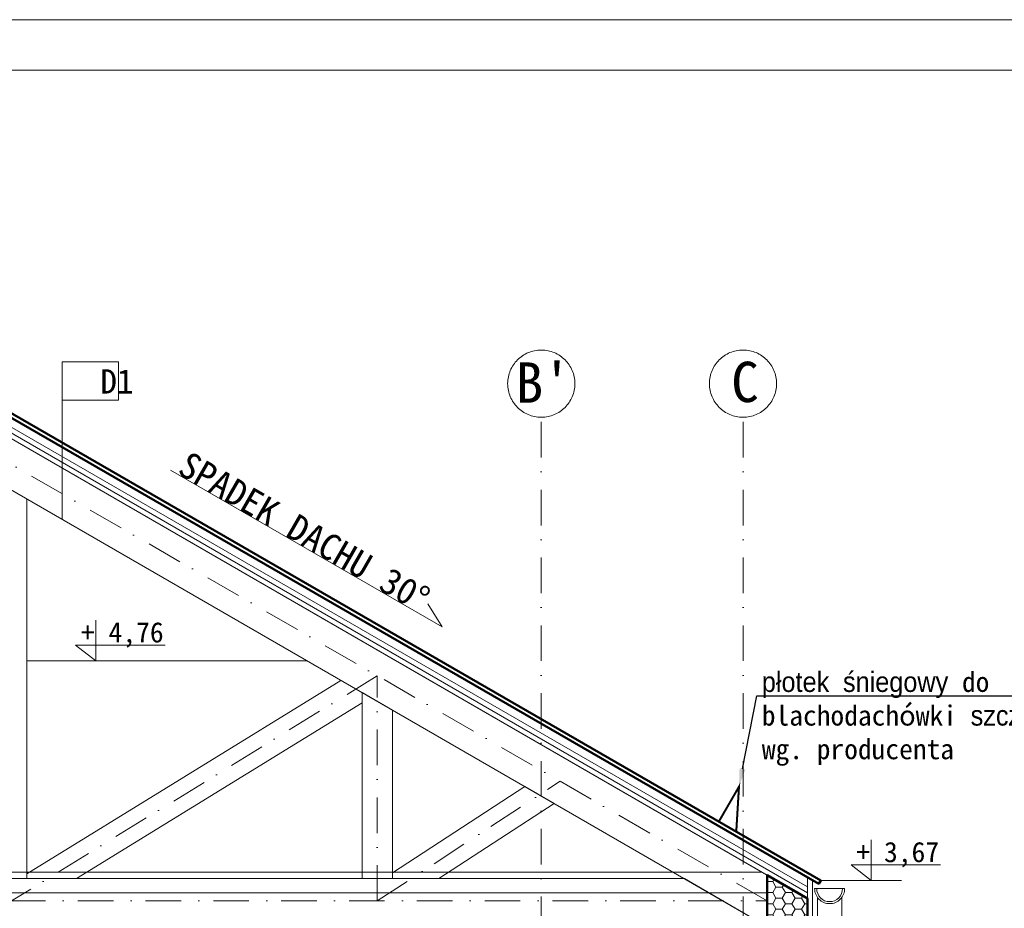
# Model space of a CAD drawing. Header units: millimetres. Extents: x -1373 to 28294, y -9636 to 187.
# Tile 20 of 133: x 1935 to 2423, y -5380 to -4939. Entities that reach past the tile are written whole.
import ezdxf
from ezdxf import colors
from ezdxf.entities.mleader import LeaderData, LeaderLine
from ezdxf.enums import TextEntityAlignment as Align
from ezdxf.math import Vec2, Vec3

# ---------------------------------------------------------------- set-up
doc = ezdxf.new("R2010")
doc.units = ezdxf.units.MM
doc.linetypes.add('Kreski i kropki', pattern=[335.138881, 176.388884, -88.194442, 0, -70.555556])
for name, color, linetype, lineweight in [('_k_gruba', 42, 'Continuous', 50), ('_k_kreskowanie', 250, 'Continuous', 9), ('_k_opis', 7, 'Continuous', 13), ('_k_osie', 142, 'Kreski i kropki', 13), ('_k_rynny', 5, 'Continuous', 20), ('_k_tabela', 7, 'Continuous', 13), ('_k_widok', 7, 'Continuous', 18), ('_k_wymiar', 7, 'Continuous', 9)]:
    doc.layers.add(name, color=color, linetype=linetype, lineweight=lineweight)
doc.styles.add('GENERATED_STYLE_1', font='MS Gothic.ttf')
doc.styles.add('GENERATED_STYLE_2', font='MS Gothic.ttf')
doc.styles.add('Katarzyna', font='MS Gothic.ttf')
doc.linetypes.add('BATTING', pattern='A,0.00254,-2.54,[134,ltypeshp.shx,S=2.54,R=0,X=-2.54,Y=0],-5.08,[134,ltypeshp.shx,S=2.54,R=180,X=2.54,Y=0],-2.54', length=10.16254)

# ---------------------------------------------------------------- blocks, each defined once
blk = doc.blocks.new('*U55')
at = {"layer": '_k_wymiar'}
blk.add_line((0, -0.1532), (0, -0.4), dxfattribs=at)
blk.add_lwpolyline([(0, -0.1532), (0, 0), (-0.198, -0.1532), (0.6852, -0.1532)], dxfattribs=at)
at = {"layer": '_k_wymiar', "style": 'GENERATED_STYLE_1'}
blk.add_attdef('%%P_0.00', text='', height=0.2, dxfattribs=at).set_placement((-0.1457, -0.4232), align=Align.BOTTOM_LEFT)

msp = doc.modelspace()

# ---------------------------------------------------------------- hatches: boundary and pattern name
at = {"layer": '_k_kreskowanie', "ltscale": 2}
h = msp.add_hatch(dxfattribs=at)
h.set_pattern_fill('HONEY', color=256)
h.set_pattern_definition([(0, (-2e-06, -169.675), (4.7625, 2.7496306), [3.175, -6.35]), (120, (-2e-06, -169.675), (-4.7625, 2.7496307), [3.175, -6.35]), (60, (-2e-06, -169.675), (1e-08, 5.4992613), [-6.35, 3.175])])
h.paths.add_polyline_path([(2325.52, -5384.5), (2325.52, -5374.89), (2305.52, -5363.35), (2305.52, -5387.05), (2305.52, -5473.05), (2293.52, -5473.05), (2293.52, -5493.05), (2325.52, -5493.05)])
h.paths.add_polyline_path([(2293.52, -5473.05), (2281.52, -5473.05), (2225.52, -5473.05), (2225.52, -5493.05), (2293.52, -5493.05)])
h.paths.add_polyline_path([(2281.52, -5387.05), (2271.52, -5387.05), (2271.52, -5473.05), (2281.52, -5473.05)])
h.paths.add_polyline_path([(2205.52, -5387.05), (2225.52, -5387.05), (2225.52, -5528.05), (2205.52, -5528.05)])

# ---------------------------------------------------------------- linework, layer by layer
at = {"layer": '_k_gruba'}
for points in [[(2331.02, -5367.68), (2332.02, -5365.94), (1798.52, -5057.93), (1265.02, -5365.94), (1266.02, -5367.68), (1798.52, -5060.24)], [(2325.52, -5493.05), (2225.52, -5493.05), (2225.52, -5473.05), (2271.52, -5473.05), (2271.52, -5387.05), (2305.52, -5387.05), (2305.52, -5363.35), (2325.52, -5374.89)]]:
    msp.add_lwpolyline(points, close=True, dxfattribs=at)
at = {"layer": '_k_kreskowanie', "linetype": 'BATTING', "ltscale": 0.5}
for points in [[(1302.1, -5361.91), (2303.04, -5361.91)], [(1291.52, -5372.05), (2305.52, -5372.05)]]:
    msp.add_lwpolyline(points, dxfattribs=at)
at = {"layer": '_k_osie', "ltscale": 0.1}
for points in [[(2305.52, -5376.05), (1787.52, -5076.98)], [(2193.52, -5963.05), (2193.52, -5136.33)], [(2293.52, -5963.05), (2293.52, -5136.33)], [(2112.27, -5264.48), (1931.02, -5376.05)], [(2112.27, -5376.05), (2112.27, -5264.48)], [(2112.27, -5376.05), (2202.9, -5316.8)], [(1291.52, -5365.05), (1291.52, -5387.05), (1291.52, -5376.05), (2305.52, -5376.05)]]:
    msp.add_lwpolyline(points, dxfattribs=at)
at = {"layer": '_k_osie'}
for centre in [(2193.52, -5119.68), (2293.52, -5119.68)]:
    msp.add_circle(centre, 16.65, dxfattribs=at)
at = {"layer": '_k_rynny', "color": 7, "ltscale": 2}
for points in [[(2343.89, -5369.94), (2329.02, -5369.94, 0.420012), (2336.46, -5377.44, 0.420012)], [(2342.83, -5369.94), (2330.09, -5369.94, 0.427099), (2336.46, -5376.44, 0.427099)]]:
    msp.add_lwpolyline(points, format="xyb", close=True, dxfattribs=at)
msp.add_lwpolyline([(2342.46, -5374.43), (2342.46, -5388.76), (2330.46, -5388.76), (2330.46, -5374.43)], dxfattribs=at)
at = {"layer": '_k_tabela'}
msp.add_lwpolyline([(1956.07, -5127.89), (1983.99, -5127.89), (1983.99, -5108.9), (1956.07, -5108.9)], close=True, dxfattribs=at)
at = {"layer": '_k_tabela', "ltscale": 2}
msp.add_lwpolyline([(1956.07, -5127.89), (1956.07, -5186.99)], dxfattribs=at)
at = {"layer": '_k_widok'}
for points in [[(1271.52, -5369.12), (1798.52, -5064.86), (2325.52, -5369.12)], [(1271.52, -5372.01), (1798.52, -5067.74), (2325.52, -5372.01)], [(1271.52, -5374.89), (1798.52, -5070.63), (2325.52, -5374.89)], [(2137.31, -5228.76), (2144.48, -5240.27), (2009.73, -5162.61)]]:
    msp.add_lwpolyline(points, dxfattribs=at)
at = {"layer": '_k_widok', "color": 2}
for points in [[(1798.52, -5096.03), (2302.58, -5387.05), (2305.52, -5387.05), (2305.52, -5363.35), (1798.52, -5070.63)], [(1923.52, -5172.53), (1923.52, -5365.05), (1938.52, -5365.05), (1938.52, -5176.86), (1931.02, -5172.53), (1923.52, -5172.53)], [(2094.24, -5266.77), (2104.77, -5272.85), (2104.77, -5277.9), (1963.2, -5365.05), (1938.52, -5365.05), (1938.52, -5362.62), (2094.24, -5266.77)], [(2119.77, -5365.05), (2104.77, -5365.05), (2104.77, -5272.85), (2119.77, -5281.51), (2119.77, -5365.05)], [(2119.77, -5362.18), (2119.77, -5365.05), (2142.8, -5365.05), (2199.86, -5327.75), (2185.3, -5319.34), (2119.77, -5362.18)]]:
    msp.add_lwpolyline(points, dxfattribs=at)
at = {"layer": '_k_widok', "const_width": 1}
msp.add_lwpolyline([(2281.52, -5336.79), (2291.52, -5319.47), (2290.17, -5341.78), (2281.52, -5336.79)], dxfattribs=at)
at = {"layer": '_k_widok', "color": 2}
msp.add_lwpolyline([(1332.58, -5365.05), (2264.47, -5365.05), (2302.58, -5387.05), (1294.47, -5387.05)], close=True, dxfattribs=at)
at = {"layer": '_k_widok'}
msp.add_lwpolyline([(2325.52, -5384.5), (2328.02, -5384.5), (2328.02, -5365.94), (2325.52, -5364.5)], close=True, dxfattribs=at)
at = {"layer": '_k_wymiar'}
for points in [[(835.22, -4939.31), (2935.22, -4939.31), (2935.22, -6424.31), (835.22, -6424.31)], [(920.22, -4964.31), (2910.22, -4964.31), (2910.22, -6399.31), (920.22, -6399.31)]]:
    msp.add_lwpolyline(points, close=True, dxfattribs=at)
for points in [[(1938.52, -5257.05), (2077.41, -5257.05)], [(2332.02, -5365.94), (2372.02, -5365.94)]]:
    msp.add_lwpolyline(points, dxfattribs=at)

# ---------------------------------------------------------------- block references
ref = msp.add_blockref('*U55', (1972.7, -5257.05), dxfattribs=dict(at, xscale=-50.25, yscale=50.25, zscale=50.25, rotation=180))
ref.add_attrib('%%P_0.00', '+ 4,76', dxfattribs={"height": 10.05, "style": 'GENERATED_STYLE_1'}).set_placement((1965.37, -5237.92), align=Align.TOP_LEFT)
ref = msp.add_blockref('*U55', (2357.02, -5365.94), dxfattribs=dict(at, xscale=-50.25, yscale=50.25, zscale=50.25, rotation=180))
ref.add_attrib('%%P_0.00', '+ 3,67', dxfattribs={"height": 10.05, "style": 'GENERATED_STYLE_1'}).set_placement((2349.7, -5346.82), align=Align.TOP_LEFT)

# ---------------------------------------------------------------- texts
at = {"layer": '_k_opis', "ltscale": 5, "char_height": 8, "attachment_point": 1, "style": 'Katarzyna'}
for s, insert in [('\\pi780.29;{\\fMS Gothic|b1|i0|c238|p49;\\H4x;PRZEKRÓJ A-02\\P\\pi934.84;\\H0.54687x;SKALA 1:50}', (1846.28, -4977.12)), ('\\pi633.05;{\\fMS Gothic|b1|i0|c238|p49;\\H4x;ZESTAWIENIE PRZEGRÓD\\P\\pi934.84;\\H0.54687x;SKALA 1:50}', (-362.27, -4977.12))]:
    msp.add_mtext_dynamic_manual_height_columns(s, width=1047.4384, gutter_width=25, heights=[0], dxfattribs=dict(at, insert=insert))
at = {"layer": '_k_opis', "insert": (1991.42, -5124.6), "char_height": 12.06, "width": 44.6667, "attachment_point": 9, "style": 'GENERATED_STYLE_1'}
msp.add_mtext('D1', dxfattribs=at)
at = {"layer": '_k_opis', "insert": (2072.77, -5198.95), "char_height": 13, "attachment_point": 8, "rotation": 330.0456, "style": 'GENERATED_STYLE_1'}
msp.add_mtext('{\\fMS Gothic|b0|i0|c128|p49;SPADEK DACHU }3{\\fMS Gothic|b0|i0|c128|p49;0%%D }', dxfattribs=at)
at = {"layer": '_k_osie', "char_height": 20, "attachment_point": 8, "style": 'GENERATED_STYLE_2'}
for s, insert in [("B'", (2194.47, -5129.17)), ('C', (2294.47, -5129.17))]:
    msp.add_mtext(s, dxfattribs=dict(at, insert=insert))

# ---------------------------------------------------------------- leaders
at = {"layer": '_k_opis', "ltscale": 0.1}
ml = msp.add_multileader_mtext('Standard', dxfattribs=at)
ml.set_content('płotek śniegowy do blachodachówki szczegół wg. producenta', color=256, style='GENERATED_STYLE_1')
ml.set_leader_properties()
ml.build(insert=Vec2(0, 0))
ml.multileader.update_dxf_attribs({"text_left_attachment_type": 6, "text_right_attachment_type": 6, "arrow_head_size": 9})
ctx = ml.context
ctx.base_point, ctx.char_height, ctx.arrow_head_size, ctx.landing_gap_size, ctx.plane_origin = Vec3(2301.56, -5274.51), 10, 9, 1.28, Vec3(2448.94, -5024.2)
ctx.left_attachment, ctx.right_attachment = 6, 6
notes = []
notes.append((ctx, [(0, (1, 1, 0), (2300.31, -5274.51), (1, 0), 1.25, [(0, [(2291.52, -5319.47)], 0, [])])]))
ctx.mtext.insert, ctx.mtext.width, ctx.mtext.flow_direction = Vec3(2302.85, -5262.51), 158.7218, 5
for ctx, leaders in notes:
    for number, flags, end, landing, length, lines in leaders:
        leader = LeaderData()
        leader.index, (leader.has_last_leader_line, leader.has_dogleg_vector, leader.attachment_direction) = number, flags
        leader.last_leader_point, leader.dogleg_vector, leader.dogleg_length = Vec3(end), Vec3(landing), length
        for number, points, colour, breaks in lines:
            line = LeaderLine()
            line.index, line.vertices, line.color, line.breaks = number, Vec3.list(points), colors.encode_raw_color(colour), breaks
            leader.lines.append(line)
        ctx.leaders.append(leader)

doc.saveas('drawing.dxf')
